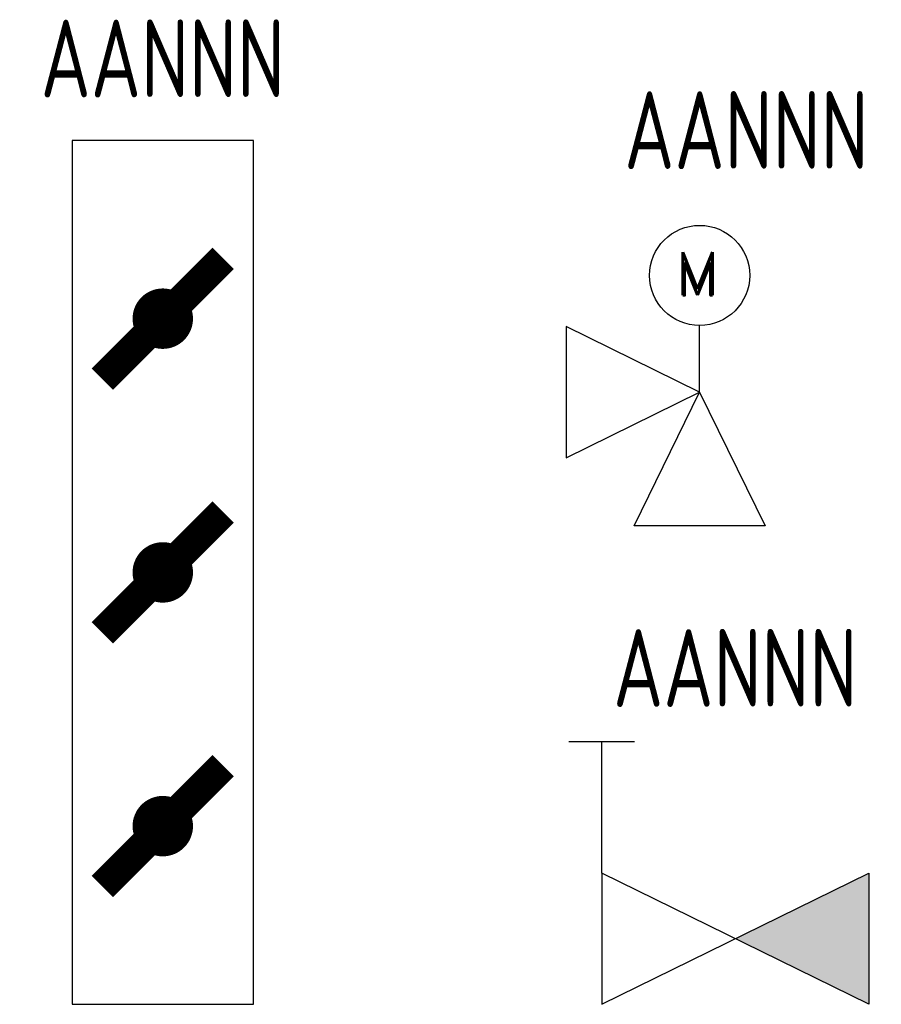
# Model space of a CAD drawing. Header units: millimetres. Extents: x 472 to 1299, y 510 to 798.
# Tile 10 of 69: x 590 to 610, y 584 to 606. Entities that reach past the tile are written whole.
import ezdxf
from ezdxf.enums import TextEntityAlignment as Align

# ---------------------------------------------------------------- set-up
doc = ezdxf.new("R2010")
doc.units = ezdxf.units.MM
doc.header["$LTSCALE"] = 4
doc.layers.add('ARMATURA', color=7, linetype='Continuous')
doc.layers.add('KKS_1', color=7, linetype='Continuous', lineweight=5)
doc.styles.add('ROMAND', font='romand')
doc.styles.get("Standard").update_dxf_attribs({"font": 'ISOCP.SHX'})

# ---------------------------------------------------------------- blocks, each defined once
blk = doc.blocks.new('ZAWOR ZAP ZWR')
at = {"layer": 'ARMATURA', "linetype": 'Continuous'}
blk.add_hatch(color=256, dxfattribs=at).paths.add_polyline_path([(0, 0), (3.096, -1.52), (3.096, 1.52)])
at = {"linetype": 'Continuous'}
blk.add_lwpolyline([(3.096, 1.52), (3.096, -1.52), (-3.096, 1.52), (-3.096, -1.52), (3.096, 1.52)], dxfattribs=at)
at = {"layer": 'ARMATURA', "linetype": 'Continuous'}
for p, q in [((-2.336, 4.56), (-3.856, 4.56)), ((-3.096, 1.52), (-3.096, 4.56))]:
    blk.add_line(p, q, dxfattribs=at)
at = {"layer": 'KKS_1', "color": 7, "width": 0.8}
blk.add_attdef('KKS_1_KONIEC', text='', height=1.8, dxfattribs=at).set_placement((0, 5.373), align=Align.CENTER)
at = {"layer": 'KKS_1', "color": 7, "width": 0.8, "flags": 1}
for tag, p, height in [('OPIS', (-6.34, 2.121), 1.5), ('KKS_1_PEŁNY', (-6.354, -2.991), 2.5)]:
    blk.add_attdef(tag, p, '', height=height, dxfattribs=at)
blk = doc.blocks.new('KLAPA REG RĘCZ 3-SKRZYDŁ')
blk.add_lwpolyline([(4.2, 10.009), (0, 10.009), (0, -10.009), (4.2, -10.009)], close=True)
at = {"const_width": 0.7}
for points in [[(0.7, 4.48), (3.5, 7.28)], [(0.7, -1.4), (3.5, 1.4)], [(0.7, -7.28), (3.5, -4.48)]]:
    blk.add_lwpolyline(points, dxfattribs=at)
at = {"const_width": 0.697}
for points in [[(2.452, 5.88, 1), (1.748, 5.88, 1)], [(2.452, 0, 1), (1.748, 0, 1)], [(2.452, -5.88, 1), (1.748, -5.88, 1)]]:
    blk.add_lwpolyline(points, format="xyb", close=True, dxfattribs=at)
at = {"layer": 'KKS_1', "color": 7, "width": 0.8}
blk.add_attdef('KKS_1_KONIEC', text='', height=1.8, dxfattribs=at).set_placement((2.1, 11.009), align=Align.CENTER)
at = {"layer": 'KKS_1', "color": 7, "width": 0.8, "flags": 1}
for tag, p, height in [('OPIS', (-6.372, 8.862), 1.5), ('KKS_1_PEŁNY', (-6.386, 5.664), 2.5)]:
    blk.add_attdef(tag, p, '', height=height, dxfattribs=at)
blk = doc.blocks.new('ZAWOR KATOWY ELEKTR')
at = {"linetype": 'Continuous'}
for p, q in [((0, 3.096), (-3.096, 4.616)), ((-3.096, 4.616), (-3.096, 1.576)), ((-3.096, 1.576), (0, 3.096)), ((-1.52, 0), (0, 3.096)), ((0, 3.096), (1.52, 0)), ((1.52, 0), (-1.52, 0))]:
    blk.add_line(p, q, dxfattribs=at)
blk.add_line((0, 3.096), (0, 4.643))
blk.add_circle((0, 5.803), 1.161)
at = {"style": 'ROMAND'}
blk.add_text('M', height=1, dxfattribs=at).set_placement((-0.562, 5.343))
at = {"layer": 'KKS_1', "color": 7, "width": 0.8}
blk.add_attdef('KKS_1_KONIEC', text='', height=1.8, dxfattribs=at).set_placement((1.085, 8.27), align=Align.CENTER)
at = {"layer": 'KKS_1', "color": 7, "width": 0.8, "flags": 1}
for tag, p, height in [('OPIS', (-6.34, 2.121), 1.5), ('KKS_1_PEŁNY', (-6.354, -2.991), 2.5)]:
    blk.add_attdef(tag, p, '', height=height, dxfattribs=at)

msp = doc.modelspace()

# ---------------------------------------------------------------- block references
at = {"layer": 'ARMATURA'}
for name, p in [('KLAPA REG RĘCZ 3-SKRZYDŁ', (591.652, 593.598)), ('ZAWOR KATOWY ELEKTR', (606.196, 594.677)), ('ZAWOR ZAP ZWR', (607.023, 585.11))]:
    msp.add_blockref(name, p, dxfattribs=at).add_auto_attribs({'KKS_1_KONIEC': 'AANNN'})

doc.saveas('drawing.dxf')
